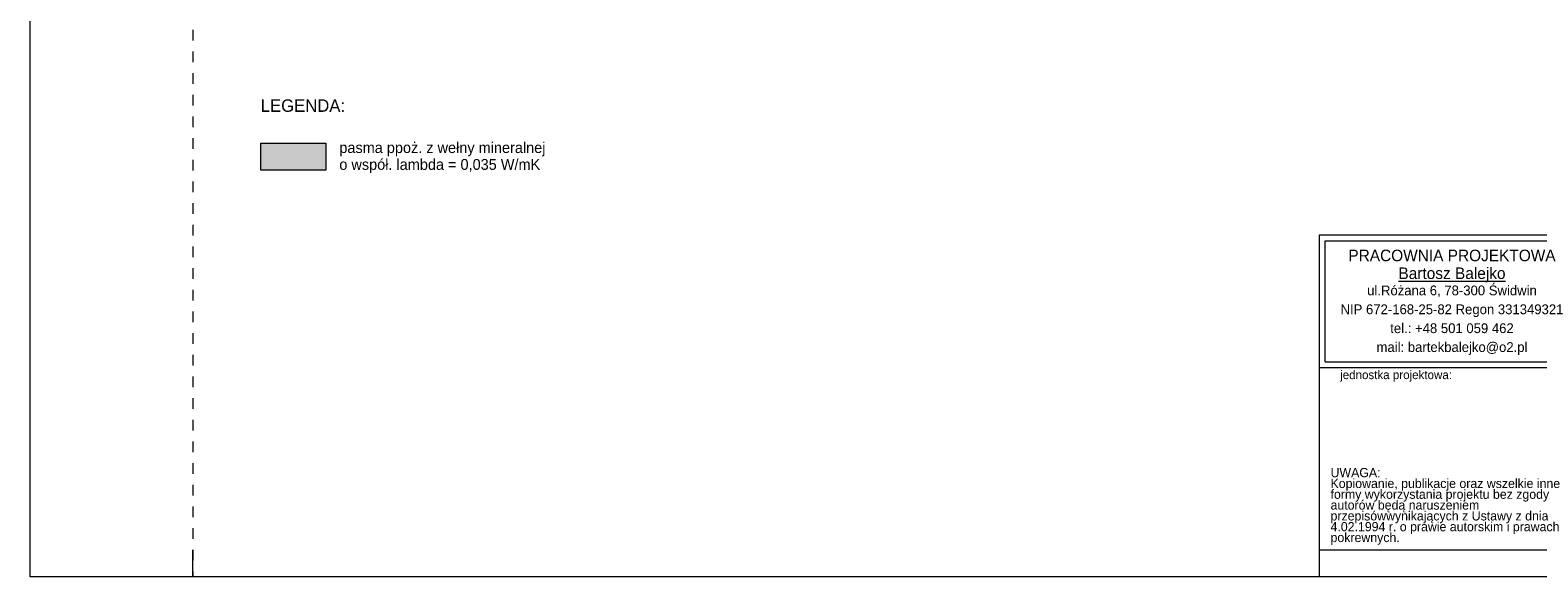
# Model space of a CAD drawing. Extents: x -149893 to 127691, y 5328 to 37028.
# Tile 82 of 88: x 85891 to 113723, y 7328 to 17421. Entities that reach past the tile are written whole.
import ezdxf

# ---------------------------------------------------------------- set-up
doc = ezdxf.new("R2010")
doc.units = 0
doc.header["$MEASUREMENT"] = 0
doc.linetypes.add('Przerywana', pattern=[400, 200, -200])
for name, color, linetype, lineweight in [('A-Opisy_Nr_Pióra__1', 7, 'Continuous', 25), ('A-Opisy_Nr_Pióra__21', 7, 'Continuous', 13), ('ARCH TABELA_Nr_Pióra__21', 7, 'Continuous', 13), ('ARCH TABELA_Nr_Pióra__7', 7, 'Continuous', 13), ('INWENT OPISY_Nr_Pióra__21', 7, 'Continuous', 13)]:
    doc.layers.add(name, color=color, linetype=linetype, lineweight=lineweight)
doc.layers.add('Arch kolory_Nr_Pióra__64', color=7, linetype='Continuous', lineweight=15, true_color=0x2b862b)
doc.styles.add('GENERATED_STYLE_6', font='txt')
doc.styles.add('GENERATED_STYLE_7', font='txt')
doc.styles.add('GENERATED_STYLE_8', font='txt')
doc.styles.add('GENERATED_STYLE_9', font='txt')

msp = doc.modelspace()

# ---------------------------------------------------------------- hatches: boundary and pattern name
at = {"layer": 'Arch kolory_Nr_Pióra__64', "linetype": 'Continuous'}
msp.add_hatch(color=256, dxfattribs=at).paths.add_polyline_path([(91348.3, 15333.8), (90148.3, 15333.8), (90148.3, 14833.8), (91348.3, 14833.8)], flags=0)

# ---------------------------------------------------------------- linework, layer by layer
at = {"layer": 'A-Opisy_Nr_Pióra__21', "linetype": 'Continuous'}
for p, q in [((90148.3, 15333.8), (91348.3, 15333.8)), ((90148.3, 14833.8), (90148.3, 15333.8)), ((91348.3, 15333.8), (91348.3, 14833.8)), ((91348.3, 14833.8), (90148.3, 14833.8))]:
    msp.add_line(p, q, dxfattribs=at)
at = {"layer": 'ARCH TABELA_Nr_Pióra__21', "linetype": 'Continuous'}
for p, q in [((85891.1, 7328.4), (85891.1, 37028.4)), ((109691.1, 13639.5), (114584.7, 13639.5)), ((109691.1, 11192.7), (109691.1, 13639.5)), ((109691.1, 7828.4), (109691.1, 13639.5)), ((109691.1, 13639.5), (127191.1, 13639.5)), ((109797.5, 11299.1), (109797.5, 13533.1)), ((109797.5, 13533.1), (114478.3, 13533.1)), ((109691.1, 11192.7), (114584.7, 11192.7)), ((109797.5, 11299.1), (114478.3, 11299.1)), ((88891.1, 7328.4), (88891.1, 7828.4)), ((109691.1, 7828.4), (114584.7, 7828.4)), ((109691.1, 7328.4), (109691.1, 7828.4)), ((109691.1, 7328.4), (109691.1, 7828.4)), ((109691.1, 7328.4), (109691.1, 7828.4)), ((127691.1, 7328.4), (85891.1, 7328.4))]:
    msp.add_line(p, q, dxfattribs=at)
at = {"layer": 'INWENT OPISY_Nr_Pióra__21', "linetype": 'Przerywana'}
msp.add_line((88891.1, 37028.4), (88891.1, 7328.4), dxfattribs=at)

# ---------------------------------------------------------------- texts
at = {"layer": 'A-Opisy_Nr_Pióra__1', "linetype": 'Continuous', "insert": (91598.3, 15352.3), "char_height": 199.999, "width": 8804.591, "attachment_point": 1, "line_spacing_factor": 0.931251, "style": 'GENERATED_STYLE_9'}
msp.add_mtext('{pasma ppoż. z wełny mineralnej\\Po współ. lambda = 0,035 W/mK}', dxfattribs=at)
at = {"layer": 'A-Opisy_Nr_Pióra__21', "linetype": 'Continuous', "insert": (90148.3, 16142.6), "char_height": 230, "attachment_point": 1, "style": 'GENERATED_STYLE_8'}
msp.add_mtext('{LEGENDA:}', dxfattribs=at)
at = {"layer": 'ARCH TABELA_Nr_Pióra__7', "linetype": 'Continuous', "insert": (112137.9, 13368.2), "char_height": 212.766, "attachment_point": 2, "line_spacing_factor": 0.926719, "style": 'GENERATED_STYLE_7'}
msp.add_mtext('{PRACOWNIA PROJEKTOWA\\P\\LBartosz Balejko}', dxfattribs=at)
at = {"layer": 'ARCH TABELA_Nr_Pióra__7', "linetype": 'Continuous', "style": 'GENERATED_STYLE_6'}
for s, insert, char_height, width, attachment_point, line_spacing_factor in [('{ul.Różana 6, 78-300 Świdwin\\PNIP 672-168-25-82 Regon 331349321\\Ptel.: +48 501 059 462\\Pmail: bartekbalejko@o2.pl}', (112137.9, 12706.3), 180.852, 7974.447, 2, 1.156383), ('{UWAGA:\\PKopiowanie, publikacje oraz wszelkie inne formy wykorzystania projektu bez zgody autorów będą naruszeniem przepisówwynikających z Ustawy z dnia 4.02.1994 r. o prawie autorskim i prawach pokrewnych.}', (109896.2, 9338.1), 170.2128, 4483.408, 1, 0.703415)]:
    msp.add_mtext(s, dxfattribs=dict(at, insert=insert, char_height=char_height, width=width, attachment_point=attachment_point, line_spacing_factor=line_spacing_factor))
at = {"layer": 'ARCH TABELA_Nr_Pióra__7', "linetype": 'Continuous', "insert": (110074, 11138.1), "char_height": 159.58, "attachment_point": 1, "style": 'GENERATED_STYLE_6'}
msp.add_mtext('{jednostka projektowa:}', dxfattribs=at)

doc.saveas('drawing.dxf')
